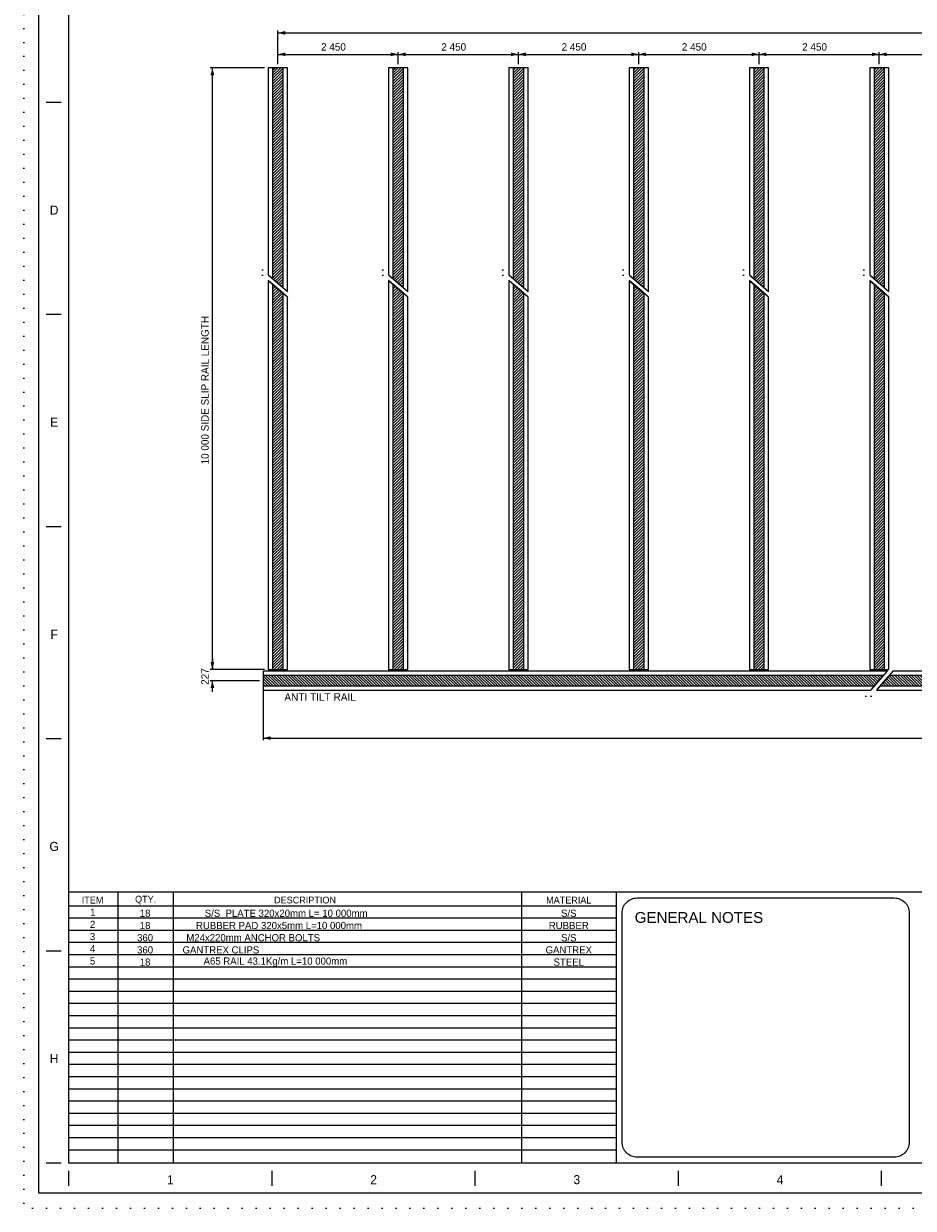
# Model space of a CAD drawing. Header units: millimetres. Extents: x -13186 to -571, y -579947 to -571037.
# Tile 1 of 31: x -13186 to -8748, y -579947 to -574042. Entities that reach past the tile are written whole.
import ezdxf
from ezdxf.enums import TextEntityAlignment as Align

# ---------------------------------------------------------------- set-up
doc = ezdxf.new("R2010")
doc.units = ezdxf.units.MM
doc.header["$MEASUREMENT"] = 0
doc.linetypes.add('DGN Style 1', pattern=[69.724857, 0.116015, -69.608842])
doc.linetypes.add('DGN Style 6', pattern=[220.660029, 0.116015, -46.405895, 81.210315, -46.405895, 0.116015, -46.405895])
doc.styles.add('Style-ENGINEERING', font='ENGINEERING.shx')
doc.styles.add('Style-ENGINEERING_0', font='ENGINEERING.shx')
doc.styles.add('Swiss1', font='swiss.ttf', dxfattribs={"height": 1})
doc.dimstyles.new('MetricMM', dxfattribs={"dimtxt": 3, "dimasz": 3, "dimexe": 1.5, "dimexo": 1.5, "dimgap": 1.5, "dimtad": 1, "dimdec": 0, "dimzin": 7, "dimtxsty": 'Style-ENGINEERING_0', "dimcen": 0.09, "dimclrd": 1, "dimclre": 1, "dimclrt": 7, "dimadec": 0, "dimazin": 3, "dimtfac": 1, "dimtdec": 0, "dimtofl": 0, "dimtmove": 0, "dimatfit": 3, "dimfxl": 1, "dimtzin": 7, "dimlwd": -1, "dimlwe": 0, "dimarcsym": 0})

# ---------------------------------------------------------------- blocks, each defined once
blk = doc.blocks.new('*D141')
at = {"color": 1, "linetype": 'Continuous', "lineweight": 0, "transparency": 16777216}
for p, q in [((-5112.6, -1795.4), (-5112.6, -2122.1)), ((5923.5, -1795.4), (5923.5, -2122.1))]:
    blk.add_line(p, q, dxfattribs=at)
at = {"color": 1, "linetype": 'Continuous', "transparency": 16777216}
blk.add_line((-5112.6, -2111), (5923.5, -2111), dxfattribs=at)
at = {"color": 1, "linetype": 'Continuous', "lineweight": 0, "transparency": 16777216}
blk.add_solid([(-5075.6, -2120.2), (-5112.6, -2111), (-5075.6, -2101.7)], dxfattribs=at)
at = {"color": 1, "linetype": 'Continuous', "lineweight": 0, "transparency": 16777216, "extrusion": (0, 0, -1)}
blk.add_solid([(-5886.5, -2101.7), (-5923.5, -2111), (-5886.5, -2120.2)], dxfattribs=at)
at = {"layer": 'Defpoints', "color": 7, "linetype": 'Continuous', "lineweight": 0, "transparency": 16777216}
for p in [(-5112.6, -1776.9), (5923.5, -1776.9), (405.4, -2111), (5923.5, -2111)]:
    blk.add_point(p, dxfattribs=at)
at = {"color": 7, "linetype": 'Continuous', "lineweight": 0, "transparency": 16777216, "style": 'Style-ENGINEERING'}
blk.add_text('45 000 (ANTI TILT RAIL LENGTH)', height=37, dxfattribs=at).set_placement((-92, -2074), align=Align.MIDDLE_LEFT)
blk = doc.blocks.new('*D142')
at = {"color": 1, "linetype": 'Continuous', "lineweight": 0, "transparency": 16777216}
for p, q in [((-5039.2, 1249.1), (-5039.2, 1308.6)), ((-4439.2, 1249.1), (-4439.2, 1308.6))]:
    blk.add_line(p, q, dxfattribs=at)
at = {"color": 1, "linetype": 'Continuous', "transparency": 16777216}
blk.add_line((-5039.2, 1297.5), (-4439.2, 1297.5), dxfattribs=at)
at = {"color": 1, "linetype": 'Continuous', "lineweight": 0, "transparency": 16777216}
blk.add_solid([(-5002.2, 1288.2), (-5039.2, 1297.5), (-5002.2, 1306.7)], dxfattribs=at)
at = {"color": 1, "linetype": 'Continuous', "lineweight": 0, "transparency": 16777216, "extrusion": (0, 0, -1)}
blk.add_solid([(4476.2, 1306.7), (4439.2, 1297.5), (4476.2, 1288.2)], dxfattribs=at)
at = {"layer": 'Defpoints', "color": 7, "linetype": 'Continuous', "lineweight": 0, "transparency": 16777216}
for p in [(-4739.2, 1297.5), (-4439.2, 1297.5), (-5039.2, 1230.6), (-4439.2, 1230.6)]:
    blk.add_point(p, dxfattribs=at)
at = {"color": 7, "linetype": 'Continuous', "lineweight": 0, "transparency": 16777216, "style": 'Style-ENGINEERING'}
blk.add_text('2 450', height=37, dxfattribs=at).set_placement((-4824.1, 1334.5), align=Align.MIDDLE_LEFT)
blk = doc.blocks.new('*D143')
at = {"color": 1, "linetype": 'Continuous', "lineweight": 0, "transparency": 16777216}
for p, q in [((-4439.2, 1249.1), (-4439.2, 1308.6)), ((-3839.2, 1249.1), (-3839.2, 1308.6))]:
    blk.add_line(p, q, dxfattribs=at)
at = {"color": 1, "linetype": 'Continuous', "transparency": 16777216}
blk.add_line((-4439.2, 1297.5), (-3839.2, 1297.5), dxfattribs=at)
at = {"color": 1, "linetype": 'Continuous', "lineweight": 0, "transparency": 16777216}
blk.add_solid([(-4402.2, 1288.2), (-4439.2, 1297.5), (-4402.2, 1306.7)], dxfattribs=at)
at = {"color": 1, "linetype": 'Continuous', "lineweight": 0, "transparency": 16777216, "extrusion": (0, 0, -1)}
blk.add_solid([(3876.2, 1306.7), (3839.2, 1297.5), (3876.2, 1288.2)], dxfattribs=at)
at = {"layer": 'Defpoints', "color": 7, "linetype": 'Continuous', "lineweight": 0, "transparency": 16777216}
for p in [(-4139.2, 1297.5), (-3839.2, 1297.5), (-4439.2, 1230.6), (-3839.2, 1230.6)]:
    blk.add_point(p, dxfattribs=at)
at = {"color": 7, "linetype": 'Continuous', "lineweight": 0, "transparency": 16777216, "style": 'Style-ENGINEERING'}
blk.add_text('2 450', height=37, dxfattribs=at).set_placement((-4224.1, 1334.5), align=Align.MIDDLE_LEFT)
blk = doc.blocks.new('*D144')
at = {"color": 1, "linetype": 'Continuous', "lineweight": 0, "transparency": 16777216}
for p, q in [((-3839.2, 1249.1), (-3839.2, 1308.6)), ((-3239.2, 1249.1), (-3239.2, 1308.6))]:
    blk.add_line(p, q, dxfattribs=at)
at = {"color": 1, "linetype": 'Continuous', "transparency": 16777216}
blk.add_line((-3839.2, 1297.5), (-3239.2, 1297.5), dxfattribs=at)
at = {"color": 1, "linetype": 'Continuous', "lineweight": 0, "transparency": 16777216}
blk.add_solid([(-3802.2, 1288.2), (-3839.2, 1297.5), (-3802.2, 1306.7)], dxfattribs=at)
at = {"color": 1, "linetype": 'Continuous', "lineweight": 0, "transparency": 16777216, "extrusion": (0, 0, -1)}
blk.add_solid([(3276.2, 1306.7), (3239.2, 1297.5), (3276.2, 1288.2)], dxfattribs=at)
at = {"layer": 'Defpoints', "color": 7, "linetype": 'Continuous', "lineweight": 0, "transparency": 16777216}
for p in [(-3539.2, 1297.5), (-3239.2, 1297.5), (-3839.2, 1230.6), (-3239.2, 1230.6)]:
    blk.add_point(p, dxfattribs=at)
at = {"color": 7, "linetype": 'Continuous', "lineweight": 0, "transparency": 16777216, "style": 'Style-ENGINEERING'}
blk.add_text('2 450', height=37, dxfattribs=at).set_placement((-3624.1, 1334.5), align=Align.MIDDLE_LEFT)
blk = doc.blocks.new('*D145')
at = {"color": 1, "linetype": 'Continuous', "lineweight": 0, "transparency": 16777216}
for p, q in [((-3239.2, 1249.1), (-3239.2, 1308.6)), ((-2639.2, 1249.1), (-2639.2, 1308.6))]:
    blk.add_line(p, q, dxfattribs=at)
at = {"color": 1, "linetype": 'Continuous', "transparency": 16777216}
blk.add_line((-3239.2, 1297.5), (-2639.2, 1297.5), dxfattribs=at)
at = {"color": 1, "linetype": 'Continuous', "lineweight": 0, "transparency": 16777216}
blk.add_solid([(-3202.2, 1288.2), (-3239.2, 1297.5), (-3202.2, 1306.7)], dxfattribs=at)
at = {"color": 1, "linetype": 'Continuous', "lineweight": 0, "transparency": 16777216, "extrusion": (0, 0, -1)}
blk.add_solid([(2676.2, 1306.7), (2639.2, 1297.5), (2676.2, 1288.2)], dxfattribs=at)
at = {"layer": 'Defpoints', "color": 7, "linetype": 'Continuous', "lineweight": 0, "transparency": 16777216}
for p in [(-2939.2, 1297.5), (-2639.2, 1297.5), (-3239.2, 1230.6), (-2639.2, 1230.6)]:
    blk.add_point(p, dxfattribs=at)
at = {"color": 7, "linetype": 'Continuous', "lineweight": 0, "transparency": 16777216, "style": 'Style-ENGINEERING'}
blk.add_text('2 450', height=37, dxfattribs=at).set_placement((-3024.1, 1334.5), align=Align.MIDDLE_LEFT)
blk = doc.blocks.new('*D146')
at = {"color": 1, "linetype": 'Continuous', "lineweight": 0, "transparency": 16777216}
for p, q in [((-2639.2, 1249.1), (-2639.2, 1308.6)), ((-2039.2, 1249.1), (-2039.2, 1308.6))]:
    blk.add_line(p, q, dxfattribs=at)
at = {"color": 1, "linetype": 'Continuous', "transparency": 16777216}
blk.add_line((-2639.2, 1297.5), (-2039.2, 1297.5), dxfattribs=at)
at = {"color": 1, "linetype": 'Continuous', "lineweight": 0, "transparency": 16777216}
blk.add_solid([(-2602.2, 1288.2), (-2639.2, 1297.5), (-2602.2, 1306.7)], dxfattribs=at)
at = {"color": 1, "linetype": 'Continuous', "lineweight": 0, "transparency": 16777216, "extrusion": (0, 0, -1)}
blk.add_solid([(2076.2, 1306.7), (2039.2, 1297.5), (2076.2, 1288.2)], dxfattribs=at)
at = {"layer": 'Defpoints', "color": 7, "linetype": 'Continuous', "lineweight": 0, "transparency": 16777216}
for p in [(-2339.2, 1297.5), (-2039.2, 1297.5), (-2639.2, 1230.6), (-2039.2, 1230.6)]:
    blk.add_point(p, dxfattribs=at)
at = {"color": 7, "linetype": 'Continuous', "lineweight": 0, "transparency": 16777216, "style": 'Style-ENGINEERING'}
blk.add_text('2 450', height=37, dxfattribs=at).set_placement((-2424.1, 1334.5), align=Align.MIDDLE_LEFT)
blk = doc.blocks.new('*D147')
at = {"color": 1, "linetype": 'Continuous', "lineweight": 0, "transparency": 16777216}
for p, q in [((-2039.2, 1249.1), (-2039.2, 1308.6)), ((-1439.2, 1249.1), (-1439.2, 1308.6))]:
    blk.add_line(p, q, dxfattribs=at)
at = {"color": 1, "linetype": 'Continuous', "transparency": 16777216}
blk.add_line((-2039.2, 1297.5), (-1439.2, 1297.5), dxfattribs=at)
at = {"color": 1, "linetype": 'Continuous', "lineweight": 0, "transparency": 16777216}
blk.add_solid([(-2002.2, 1288.2), (-2039.2, 1297.5), (-2002.2, 1306.7)], dxfattribs=at)
at = {"color": 1, "linetype": 'Continuous', "lineweight": 0, "transparency": 16777216, "extrusion": (0, 0, -1)}
blk.add_solid([(1476.2, 1306.7), (1439.2, 1297.5), (1476.2, 1288.2)], dxfattribs=at)
at = {"layer": 'Defpoints', "color": 7, "linetype": 'Continuous', "lineweight": 0, "transparency": 16777216}
for p in [(-1739.2, 1297.5), (-1439.2, 1297.5), (-2039.2, 1230.6), (-1439.2, 1230.6)]:
    blk.add_point(p, dxfattribs=at)
at = {"color": 7, "linetype": 'Continuous', "lineweight": 0, "transparency": 16777216, "style": 'Style-ENGINEERING'}
blk.add_text('2 450', height=37, dxfattribs=at).set_placement((-1824.1, 1334.5), align=Align.MIDDLE_LEFT)
blk = doc.blocks.new('*D159')
at = {"color": 1, "linetype": 'Continuous', "lineweight": 0, "transparency": 16777216}
for p, q in [((-5105.7, -1769.4), (-5377.2, -1769.4)), ((-5131.1, -1824.9), (-5377.2, -1824.9))]:
    blk.add_line(p, q, dxfattribs=at)
at = {"color": 1, "linetype": 'Continuous', "transparency": 16777216}
for p, q in [((-5366.1, -1713.9), (-5366.1, -1769.4)), ((-5366.1, -1880.4), (-5366.1, -1824.9))]:
    blk.add_line(p, q, dxfattribs=at)
at = {"color": 1, "linetype": 'Continuous', "lineweight": 0, "transparency": 16777216}
blk.add_solid([(-5356.8, -1732.4), (-5366.1, -1769.4), (-5375.3, -1732.4)], dxfattribs=at)
at = {"color": 1, "linetype": 'Continuous', "lineweight": 0, "transparency": 16777216, "extrusion": (0, 0, -1)}
blk.add_solid([(5375.3, -1861.9), (5366.1, -1824.9), (5356.8, -1861.9)], dxfattribs=at)
at = {"layer": 'Defpoints', "color": 7, "linetype": 'Continuous', "lineweight": 0, "transparency": 16777216}
for p in [(-5087.2, -1769.4), (-5366.1, -1797.1), (-5366.1, -1824.9), (-5112.6, -1824.9)]:
    blk.add_point(p, dxfattribs=at)
at = {"color": 7, "linetype": 'Continuous', "lineweight": 0, "transparency": 16777216, "style": 'Style-ENGINEERING'}
blk.add_text('227', height=37, rotation=90, dxfattribs=at).set_placement((-5403.1, -1845.6), align=Align.MIDDLE_LEFT)
blk = doc.blocks.new('*D160')
at = {"color": 1, "linetype": 'Continuous', "lineweight": 0, "transparency": 16777216}
for p, q in [((-5105.7, 1230.6), (-5377.2, 1230.6)), ((-5105.7, -1769.4), (-5377.2, -1769.4))]:
    blk.add_line(p, q, dxfattribs=at)
at = {"color": 1, "linetype": 'Continuous', "transparency": 16777216}
blk.add_line((-5366.1, -1769.4), (-5366.1, 1230.6), dxfattribs=at)
at = {"color": 1, "linetype": 'Continuous', "lineweight": 0, "transparency": 16777216, "extrusion": (0, 0, -1)}
blk.add_solid([(5375.3, 1193.6), (5366.1, 1230.6), (5356.8, 1193.6)], dxfattribs=at)
at = {"color": 1, "linetype": 'Continuous', "lineweight": 0, "transparency": 16777216}
blk.add_solid([(-5356.8, -1732.4), (-5366.1, -1769.4), (-5375.3, -1732.4)], dxfattribs=at)
at = {"layer": 'Defpoints', "color": 7, "linetype": 'Continuous', "lineweight": 0, "transparency": 16777216}
for p in [(-5366.1, 1230.6), (-5087.2, 1230.6), (-5366.1, -269.4), (-5087.2, -1769.4)]:
    blk.add_point(p, dxfattribs=at)
at = {"color": 7, "linetype": 'Continuous', "lineweight": 0, "transparency": 16777216, "style": 'Style-ENGINEERING'}
blk.add_text('10 000 SIDE SLIP RAIL LENGTH', height=37, rotation=90, dxfattribs=at).set_placement((-5403.1, -746.7), align=Align.MIDDLE_LEFT)
blk = doc.blocks.new('*D161')
at = {"color": 1, "linetype": 'Continuous', "lineweight": 0, "transparency": 16777216}
for p, q in [((-5039.2, 1249.1), (-5039.2, 1415.5)), ((5160.8, 1249.1), (5160.8, 1415.5))]:
    blk.add_line(p, q, dxfattribs=at)
at = {"color": 1, "linetype": 'Continuous', "transparency": 16777216}
blk.add_line((-5039.2, 1404.4), (5160.8, 1404.4), dxfattribs=at)
at = {"color": 1, "linetype": 'Continuous', "lineweight": 0, "transparency": 16777216}
blk.add_solid([(-5002.2, 1395.2), (-5039.2, 1404.4), (-5002.2, 1413.7)], dxfattribs=at)
at = {"color": 1, "linetype": 'Continuous', "lineweight": 0, "transparency": 16777216, "extrusion": (0, 0, -1)}
blk.add_solid([(-5123.8, 1413.7), (-5160.8, 1404.4), (-5123.8, 1395.2)], dxfattribs=at)
at = {"layer": 'Defpoints', "color": 7, "linetype": 'Continuous', "lineweight": 0, "transparency": 16777216}
for p in [(60.8, 1404.4), (5160.8, 1404.4), (-5039.2, 1230.6), (5160.8, 1230.6)]:
    blk.add_point(p, dxfattribs=at)
at = {"color": 7, "linetype": 'Continuous', "lineweight": 0, "transparency": 16777216, "style": 'Style-ENGINEERING'}
blk.add_text('41 650', height=37, dxfattribs=at).set_placement((-29.3, 1441.4), align=Align.MIDDLE_LEFT)
blk = doc.blocks.new('*U270')
for p, q in [((-405.55, -2.47), (-405.55, 2.53)), ((-337.96, -2.47), (-337.96, 2.53)), ((-270.38, -2.47), (-270.38, 2.53)), ((-202.8, -2.47), (-202.8, 2.53)), ((-135.21, -2.47), (-135.21, 2.53))]:
    blk.add_line(p, q)
at = {"char_height": 3, "attachment_point": 5, "line_spacing_factor": 1.2, "style": 'Style-ENGINEERING'}
for s, insert in [('1', (-371.76, -0.47)), ('2', (-304.17, -0.47)), ('3', (-236.59, -0.47)), ('4', (-169.01, -0.47))]:
    blk.add_mtext(s, dxfattribs=dict(at, insert=insert))
blk = doc.blocks.new('*U269')
for p, q in [((-408.05, 70.53), (-413.05, 70.53)), ((-408.05, 0.03), (-413.05, 0.03)), ((-408.05, -70.47), (-413.05, -70.47)), ((-408.05, -140.97), (-413.05, -140.97)), ((-408.05, -211.47), (-413.05, -211.47)), ((-408.05, -281.97), (-413.05, -281.97))]:
    blk.add_line(p, q)
at = {"color": 7, "linetype": 'Continuous', "lineweight": 0, "flags": 128}
blk.add_lwpolyline([(-415.55, 292.03), (415.45, 292.03), (415.45, -291.97), (-415.55, -291.97), (-415.55, 292.03)], close=True, dxfattribs=at)
at = {"color": 7, "linetype": 'Continuous', "lineweight": 13, "flags": 128}
blk.add_lwpolyline([(-405.55, 282.03), (405.45, 282.03), (405.45, -281.97), (-405.55, -281.97), (-405.55, 282.03)], close=True, dxfattribs=at)
blk.add_blockref('*U270', (0, -287))
at = {"char_height": 3, "attachment_point": 5, "line_spacing_factor": 1.2, "style": 'Style-ENGINEERING'}
for s, insert in [('D', (-410.42, 34.78)), ('E', (-410.42, -35.72)), ('F', (-410.42, -106.22)), ('G', (-410.42, -176.72)), ('H', (-410.42, -247.22))]:
    blk.add_mtext(s, dxfattribs=dict(at, insert=insert))
blk = doc.blocks.new('*U140')
at = {"linetype": 'DGN Style 6', "lineweight": 0}
h = blk.add_hatch(dxfattribs=at)
h.set_pattern_fill('HATCH', color=5, style=0, pattern_type=2)
h.set_pattern_definition([(45, (-4969.419, 191.74), (-7.00036, 7.00036), [])])
h.paths.add_polyline_path([(-5012.93, 134.24), (-5012.93, 1230.61), (-5065.43, 1230.61), (-5065.43, 179.61)])
h = blk.add_hatch(dxfattribs=at)
h.set_pattern_fill('HATCH', color=5, style=0, pattern_type=2)
h.set_pattern_definition([(45, (-4369.419, 191.74), (-7.00036, 7.00036), [])])
h.paths.add_polyline_path([(-4412.93, 134.24), (-4412.93, 1230.61), (-4465.43, 1230.61), (-4465.43, 179.61)])
h = blk.add_hatch(dxfattribs=at)
h.set_pattern_fill('HATCH', color=5, style=0, pattern_type=2)
h.set_pattern_definition([(45, (-3769.419, 191.74), (-7.00036, 7.00036), [])])
h.paths.add_polyline_path([(-3812.93, 134.24), (-3812.93, 1230.61), (-3865.43, 1230.61), (-3865.43, 179.61)])
h = blk.add_hatch(dxfattribs=at)
h.set_pattern_fill('HATCH', color=5, style=0, pattern_type=2)
h.set_pattern_definition([(45, (-3169.419, 191.74), (-7.00036, 7.00036), [])])
h.paths.add_polyline_path([(-3212.93, 134.24), (-3212.93, 1230.61), (-3265.43, 1230.61), (-3265.43, 179.61)])
h = blk.add_hatch(dxfattribs=at)
h.set_pattern_fill('HATCH', color=5, style=0, pattern_type=2)
h.set_pattern_definition([(45, (-2569.419, 191.74), (-7.00036, 7.00036), [])])
h.paths.add_polyline_path([(-2612.93, 134.24), (-2612.93, 1230.61), (-2665.43, 1230.61), (-2665.43, 179.61)])
h = blk.add_hatch(dxfattribs=at)
h.set_pattern_fill('HATCH', color=5, style=0, pattern_type=2)
h.set_pattern_definition([(45, (-1969.419, 191.74), (-7.00036, 7.00036), [])])
h.paths.add_polyline_path([(-2012.93, 134.24), (-2012.93, 1230.61), (-2065.43, 1230.61), (-2065.43, 179.61)])
h = blk.add_hatch(dxfattribs=at)
h.set_pattern_fill('HATCH', color=5, style=0, pattern_type=2)
h.set_pattern_definition([(45, (-4969.419, -1711.891), (-7.000357, 7.000357), [])])
h.paths.add_polyline_path([(-5012.93, -1769.39), (-5012.93, 106.49), (-5065.43, 151.86), (-5065.43, -1769.39)])
h = blk.add_hatch(dxfattribs=at)
h.set_pattern_fill('HATCH', color=5, style=0, pattern_type=2)
h.set_pattern_definition([(45, (-4369.419, -1711.891), (-7.000357, 7.000357), [])])
h.paths.add_polyline_path([(-4412.93, -1769.39), (-4412.93, 106.49), (-4465.43, 151.86), (-4465.43, -1769.39)])
h = blk.add_hatch(dxfattribs=at)
h.set_pattern_fill('HATCH', color=5, style=0, pattern_type=2)
h.set_pattern_definition([(45, (-3769.419, -1711.891), (-7.000357, 7.000357), [])])
h.paths.add_polyline_path([(-3812.93, -1769.39), (-3812.93, 106.49), (-3865.43, 151.86), (-3865.43, -1769.39)])
h = blk.add_hatch(dxfattribs=at)
h.set_pattern_fill('HATCH', color=5, style=0, pattern_type=2)
h.set_pattern_definition([(45, (-3169.419, -1711.891), (-7.000357, 7.000357), [])])
h.paths.add_polyline_path([(-3212.93, -1769.39), (-3212.93, 106.49), (-3265.43, 151.86), (-3265.43, -1769.39)])
h = blk.add_hatch(dxfattribs=at)
h.set_pattern_fill('HATCH', color=5, style=0, pattern_type=2)
h.set_pattern_definition([(45, (-2569.419, -1711.891), (-7.000357, 7.000357), [])])
h.paths.add_polyline_path([(-2612.93, -1769.39), (-2612.93, 106.49), (-2665.43, 151.86), (-2665.43, -1769.39)])
h = blk.add_hatch(dxfattribs=at)
h.set_pattern_fill('HATCH', color=5, style=0, pattern_type=2)
h.set_pattern_definition([(45, (-1969.419, -1711.891), (-7.000357, 7.000357), [])])
h.paths.add_polyline_path([(-2012.93, -1769.39), (-2012.93, 106.49), (-2065.43, 151.86), (-2065.43, -1769.39)])
h = blk.add_hatch(dxfattribs=at)
h.set_pattern_fill('HATCH', color=5, style=0, pattern_type=2)
h.set_pattern_definition([(135, (-2074.943, -1755.096), (-7.000357, -7.000357), [])])
h.paths.add_polyline_path([(-2017.45, -1798.61), (-5112.65, -1798.61), (-5112.65, -1851.11), (-2062.81, -1851.11)])
h = blk.add_hatch(dxfattribs=at)
h.set_pattern_fill('HATCH', color=5, style=0, pattern_type=2)
h.set_pattern_definition([(135, (5866.015, -1755.096), (-7.000357, -7.000357), [])])
h.paths.add_polyline_path([(5923.51, -1798.61), (-1989.7, -1798.61), (-2035.06, -1851.11), (5923.51, -1851.11)])
at = {"color": 30, "linetype": 'DGN Style 6', "lineweight": 0}
for p, q in [((-5116.55, 223.79), (-4957.58, 86.41)), ((-5116.55, 196.04), (-4957.58, 58.66)), ((-4516.55, 223.79), (-4357.58, 86.41)), ((-4516.55, 196.04), (-4357.58, 58.66)), ((-3916.55, 223.79), (-3757.58, 86.41)), ((-3916.55, 196.04), (-3757.58, 58.66)), ((-3316.55, 223.79), (-3157.58, 86.41)), ((-3316.55, 196.04), (-3157.58, 58.66)), ((-2716.55, 223.79), (-2557.58, 86.41)), ((-2716.55, 196.04), (-2557.58, 58.66)), ((-2116.55, 223.79), (-1957.58, 86.41)), ((-2116.55, 196.04), (-1957.58, 58.66)), ((-2106.99, -1902.23), (-1969.62, -1743.25)), ((-2079.24, -1902.23), (-1941.86, -1743.25))]:
    blk.add_line(p, q, dxfattribs=at)
at = {"color": 7, "lineweight": 13}
blk.add_line((-6082.48, -2877.82), (6082.52, -2877.82), dxfattribs=at)
at = {"lineweight": 0}
for p, q in [((-5837.93, -2877.82), (-5837.93, -4230.03)), ((-5561.03, -2877.82), (-5561.03, -4230.03)), ((-3824.66, -2877.82), (-3824.66, -4230.03))]:
    blk.add_line(p, q, dxfattribs=at)
at = {"color": 7, "linetype": 'Continuous', "lineweight": 13}
blk.add_line((-3352.14, -2948.32), (-6082.48, -2948.32), dxfattribs=at)
at = {"color": 7, "linetype": 'Continuous', "lineweight": 0}
for p, q in [((-3352.14, -3009.13), (-6082.48, -3009.13)), ((-3352.14, -3069.94), (-6082.48, -3069.94)), ((-3352.14, -3130.76), (-6082.48, -3130.76)), ((-3352.14, -3191.57), (-6082.48, -3191.57)), ((-3352.14, -3252.38), (-6082.48, -3252.38)), ((-3352.14, -3313.19), (-6082.48, -3313.19)), ((-3352.14, -3374), (-6082.48, -3374)), ((-3352.14, -3434.81), (-6082.48, -3434.81)), ((-3352.14, -3495.62), (-6082.48, -3495.62)), ((-3352.14, -3556.43), (-6082.48, -3556.43)), ((-3352.14, -3617.24), (-6082.48, -3617.24)), ((-3352.14, -3678.05), (-6082.48, -3678.05)), ((-3352.14, -3738.86), (-6082.48, -3738.86)), ((-3352.14, -3799.67), (-6082.48, -3799.67)), ((-3352.14, -3860.48), (-6082.48, -3860.48)), ((-3352.14, -3921.3), (-6082.48, -3921.3)), ((-3352.14, -3982.11), (-6082.48, -3982.11)), ((-3352.14, -4042.92), (-6082.48, -4042.92)), ((-3352.14, -4103.73), (-6082.48, -4103.73)), ((-3352.14, -4164.54), (-6082.48, -4164.54))]:
    blk.add_line(p, q, dxfattribs=at)
at = {"color": 7, "linetype": 'DGN Style 1', "lineweight": 0, "flags": 128}
blk.add_lwpolyline([(-6307.48, 4454.97), (6307.52, 4454.97), (6307.52, -4455.03), (-6307.48, -4455.03), (-6307.48, 4454.97)], close=True, dxfattribs=at)
at = {"color": 30, "linetype": 'Continuous', "lineweight": 0, "flags": 128}
for points in [[(-4991.18, 1230.61), (-5087.18, 1230.61), (-5087.18, 198.41), (-4991.18, 115.45), (-4991.18, 1230.61)], [(-4391.18, 1230.61), (-4487.18, 1230.61), (-4487.18, 198.41), (-4391.18, 115.45), (-4391.18, 1230.61)], [(-3791.18, 1230.61), (-3887.18, 1230.61), (-3887.18, 198.41), (-3791.18, 115.45), (-3791.18, 1230.61)], [(-3191.18, 1230.61), (-3287.18, 1230.61), (-3287.18, 198.41), (-3191.18, 115.45), (-3191.18, 1230.61)], [(-2591.18, 1230.61), (-2687.18, 1230.61), (-2687.18, 198.41), (-2591.18, 115.45), (-2591.18, 1230.61)], [(-1991.18, 1230.61), (-2087.18, 1230.61), (-2087.18, 198.41), (-1991.18, 115.45), (-1991.18, 1230.61)], [(-4991.18, 87.7), (-5087.18, 170.65), (-5087.18, -1769.39), (-4991.18, -1769.39), (-4991.18, 87.7)], [(-4391.18, 87.7), (-4487.18, 170.65), (-4487.18, -1769.39), (-4391.18, -1769.39), (-4391.18, 87.7)], [(-3791.18, 87.7), (-3887.18, 170.65), (-3887.18, -1769.39), (-3791.18, -1769.39), (-3791.18, 87.7)], [(-3191.18, 87.7), (-3287.18, 170.65), (-3287.18, -1769.39), (-3191.18, -1769.39), (-3191.18, 87.7)], [(-2591.18, 87.7), (-2687.18, 170.65), (-2687.18, -1769.39), (-2591.18, -1769.39), (-2591.18, 87.7)], [(-1991.18, 87.7), (-2087.18, 170.65), (-2087.18, -1769.39), (-1991.18, -1769.39), (-1991.18, 87.7)], [(-5112.65, -1776.86), (-5112.65, -1872.86), (-2081.61, -1872.86), (-1998.65, -1776.86), (-5112.65, -1776.86)], [(-1970.9, -1776.86), (-2053.86, -1872.86), (5923.51, -1872.86), (5923.51, -1776.86), (-1970.9, -1776.86)]]:
    blk.add_lwpolyline(points, close=True, dxfattribs=at)
at = {"color": 5, "linetype": 'Continuous', "lineweight": 0, "flags": 128}
for points in [[(-5012.93, 134.24), (-5012.93, 1230.61), (-5065.43, 1230.61), (-5065.43, 179.61), (-5012.93, 134.24)], [(-4412.93, 134.24), (-4412.93, 1230.61), (-4465.43, 1230.61), (-4465.43, 179.61), (-4412.93, 134.24)], [(-3812.93, 134.24), (-3812.93, 1230.61), (-3865.43, 1230.61), (-3865.43, 179.61), (-3812.93, 134.24)], [(-3212.93, 134.24), (-3212.93, 1230.61), (-3265.43, 1230.61), (-3265.43, 179.61), (-3212.93, 134.24)], [(-2612.93, 134.24), (-2612.93, 1230.61), (-2665.43, 1230.61), (-2665.43, 179.61), (-2612.93, 134.24)], [(-2012.93, 134.24), (-2012.93, 1230.61), (-2065.43, 1230.61), (-2065.43, 179.61), (-2012.93, 134.24)], [(-5012.93, -1769.39), (-5012.93, 106.49), (-5065.43, 151.86), (-5065.43, -1769.39), (-5012.93, -1769.39)], [(-4412.93, -1769.39), (-4412.93, 106.49), (-4465.43, 151.86), (-4465.43, -1769.39), (-4412.93, -1769.39)], [(-3812.93, -1769.39), (-3812.93, 106.49), (-3865.43, 151.86), (-3865.43, -1769.39), (-3812.93, -1769.39)], [(-3212.93, -1769.39), (-3212.93, 106.49), (-3265.43, 151.86), (-3265.43, -1769.39), (-3212.93, -1769.39)], [(-2612.93, -1769.39), (-2612.93, 106.49), (-2665.43, 151.86), (-2665.43, -1769.39), (-2612.93, -1769.39)], [(-2012.93, -1769.39), (-2012.93, 106.49), (-2065.43, 151.86), (-2065.43, -1769.39), (-2012.93, -1769.39)], [(-2017.45, -1798.61), (-5112.65, -1798.61), (-5112.65, -1851.11), (-2062.81, -1851.11), (-2017.45, -1798.61)], [(5923.51, -1798.61), (-1989.7, -1798.61), (-2035.06, -1851.11), (5923.51, -1851.11), (5923.51, -1798.61)]]:
    blk.add_lwpolyline(points, close=True, dxfattribs=at)
at = {"color": 7, "lineweight": 13, "flags": 128}
blk.add_lwpolyline([(-3352.14, -2877.82), (-3352.14, -4230.03)], dxfattribs=at)
at = {"color": 7, "linetype": 'Continuous', "lineweight": 0, "flags": 128}
blk.add_lwpolyline([(-3247.14, -2907.82), (-1964.63, -2907.82, -0.4142136), (-1889.63, -2982.82), (-1889.63, -4125.03, -0.4142136), (-1964.63, -4200.03), (-3247.14, -4200.03, -0.4142136), (-3322.14, -4125.03), (-3322.14, -2982.82, -0.4142136), (-3247.14, -2907.82)], format="xyb", close=True, dxfattribs=at)
at = {"xscale": 14.99999999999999, "yscale": 14.99999999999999, "zscale": 14.99999999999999}
blk.add_blockref('*U269', (0.72, -0.48), dxfattribs=at)
at = {"color": 7, "style": 'Style-ENGINEERING'}
for s, p in [('1', (-5962.29, -2978.73)), ('2', (-5963.79, -3039.54)), ('3', (-5963.79, -3100.35)), ('4', (-5963.79, -3161.15)), ('5', (-5963.79, -3221.95))]:
    blk.add_text(s, height=35.77, dxfattribs=at).set_placement(p, align=Align.MIDDLE_CENTER)
at = {"style": 'Style-ENGINEERING'}
for s, insert, char_height, attachment_point, line_spacing_factor in [('ANTI TILT RAIL', (-5006.99, -1906.1), 37.5, 4, 1.2), ('DESCRIPTION', (-4903.92, -2918.7), 33.7838, 5, 1.2), ('MATERIAL', (-3588.19, -2918.7), 33.784, 5, 1.2), ('S/S  PLATE 320x20mm L= 10 000mm', (-4998.11, -2984.69), 35.7657, 5, 0.6), ('S/S', (-3588.19, -2984.69), 35.766, 5, 0.6), ('RUBBER PAD 320x5mm L=10 000mm', (-5033.88, -3045.5), 35.7657, 5, 0.6), ('RUBBER', (-3588.19, -3045.5), 35.766, 5, 0.6), ('M24x220mm ANCHOR BOLTS', (-5162.53, -3106.31), 35.7657, 5, 0.6), ('S/S', (-3588.19, -3106.31), 35.766, 5, 0.6), ('GANTREX CLIPS', (-5323.48, -3167.11), 35.7657, 5, 0.6), ('GANTREX', (-3588.19, -3167.11), 35.766, 5, 0.6), ('A65 RAIL 43.1Kg/m L=10 000mm', (-5051.76, -3227.91), 35.7657, 5, 0.6), ('STEEL', (-3588.19, -3227.91), 35.766, 5, 0.6)]:
    blk.add_mtext(s, dxfattribs=dict(at, insert=insert, char_height=char_height, attachment_point=attachment_point, line_spacing_factor=line_spacing_factor))
at = {"color": 7, "attachment_point": 5, "style": 'Style-ENGINEERING'}
for s, insert, char_height, line_spacing_factor in [('ITEM', (-5963.79, -2918.7), 33.784, 1.2), ('QTY.', (-5698.96, -2918.7), 33.784, 1.2), ('18', (-5701.78, -2984.69), 35.766, 0.6), ('18', (-5701.78, -3045.5), 35.766, 0.6), ('360', (-5701.78, -3106.31), 35.766, 0.6), ('18', (-5701.78, -3227.91), 35.766, 0.6)]:
    blk.add_mtext(s, dxfattribs=dict(at, insert=insert, char_height=char_height, line_spacing_factor=line_spacing_factor))
at = {"color": 7, "linetype": 'Continuous', "lineweight": 0, "insert": (-3259.59, -2978.16), "char_height": 53.9946, "width": 968.2391, "attachment_point": 1, "line_spacing_factor": 0.938532, "style": 'Swiss1'}
blk.add_mtext('\\fArial|b0|i0|c00|p39;GENERAL NOTES ', dxfattribs=at)
at = {"color": 7, "insert": (-5701.78, -3167.11), "char_height": 35.766, "width": 131.0043, "attachment_point": 5, "line_spacing_factor": 0.6, "style": 'Style-ENGINEERING'}
blk.add_mtext('360', dxfattribs=at)
at = {"color": 1, "linetype": 'Continuous'}
for base, p1, p2, text, override, picture, middle in [((5160.82, 1404.43), (-5039.18, 1230.61), (5160.82, 1230.61), '\\FSTANDARD;<>', {"dimtxt": 37, "dimasz": 37, "dimexe": 11.1, "dimexo": 18.5, "dimgap": 18.5, "dimlfac": 4.083333}, '*D161', (60.82, 1404.43)), ((-4439.18, 1297.46), (-5039.18, 1230.61), (-4439.18, 1230.61), '\\FSTANDARD;<>', {"dimtxt": 37, "dimasz": 37, "dimexe": 11.1, "dimexo": 18.5, "dimgap": 18.5, "dimlfac": 4.083333}, '*D142', (-4739.18, 1297.46)), ((-3839.18, 1297.46), (-4439.18, 1230.61), (-3839.18, 1230.61), '\\FSTANDARD;<>', {"dimtxt": 37, "dimasz": 37, "dimexe": 11.1, "dimexo": 18.5, "dimgap": 18.5, "dimlfac": 4.083333}, '*D143', (-4139.18, 1297.46)), ((-3239.18, 1297.46), (-3839.18, 1230.61), (-3239.18, 1230.61), '\\FSTANDARD;<>', {"dimtxt": 37, "dimasz": 37, "dimexe": 11.1, "dimexo": 18.5, "dimgap": 18.5, "dimlfac": 4.083333}, '*D144', (-3539.18, 1297.46)), ((-2639.18, 1297.46), (-3239.18, 1230.61), (-2639.18, 1230.61), '\\FSTANDARD;<>', {"dimtxt": 37, "dimasz": 37, "dimexe": 11.1, "dimexo": 18.5, "dimgap": 18.5, "dimlfac": 4.083333}, '*D145', (-2939.18, 1297.46)), ((-2039.18, 1297.46), (-2639.18, 1230.61), (-2039.18, 1230.61), '\\FSTANDARD;<>', {"dimtxt": 37, "dimasz": 37, "dimexe": 11.1, "dimexo": 18.5, "dimgap": 18.5, "dimlfac": 4.083333}, '*D146', (-2339.18, 1297.46)), ((-1439.18, 1297.46), (-2039.18, 1230.61), (-1439.18, 1230.61), '\\FSTANDARD;<>', {"dimtxt": 37, "dimasz": 37, "dimexe": 11.1, "dimexo": 18.5, "dimgap": 18.5, "dimlfac": 4.083333}, '*D147', (-1739.18, 1297.46)), ((5923.51, -2110.97), (-5112.65, -1776.86), (5923.51, -1776.86), '\\FSTANDARD;45 000 (ANTI TILT RAIL LENGTH)', {"dimtxt": 37, "dimasz": 37, "dimexe": 11.1, "dimexo": 18.5, "dimgap": 18.5, "dimlfac": 3.333333}, '*D141', (405.43, -2110.97))]:
    dim = blk.add_linear_dim(base=base, p1=p1, p2=p2, text=text, dimstyle='MetricMM', override=override, dxfattribs=at)
    dim.commit()
    dim.dimension.update_dxf_attribs({"geometry": picture, "text_midpoint": middle})
for base, p2, angle, text, override, picture, middle in [((-5366.05, 1230.61), (-5087.18, 1230.61), 90, '\\FSTANDARD;<> SIDE SLIP RAIL LENGTH', {"dimtxt": 37, "dimasz": 37, "dimexe": 11.1, "dimexo": 18.5, "dimgap": 18.5, "dimlfac": 3.333333}, '*D160', (-5366.05, -269.39)), ((-5366.05, -1824.86), (-5112.65, -1824.86), 270, '\\FSTANDARD;<>', {"dimtxt": 37, "dimasz": 37, "dimexe": 11.1, "dimexo": 18.5, "dimgap": 18.5, "dimlfac": 4.083333}, '*D159', (-5366.05, -1797.12))]:
    dim = blk.add_linear_dim(base=base, p1=(-5087.18, -1769.39), p2=p2, angle=angle, text=text, dimstyle='MetricMM', override=override, dxfattribs=at)
    dim.commit()
    dim.dimension.update_dxf_attribs({"geometry": picture, "text_midpoint": middle})

msp = doc.modelspace()

# ---------------------------------------------------------------- block references
at = {"color": 7, "lineweight": 13}
msp.add_blockref('*U140', (-6878.35, -575492.15), dxfattribs=at)

doc.saveas('drawing.dxf')
